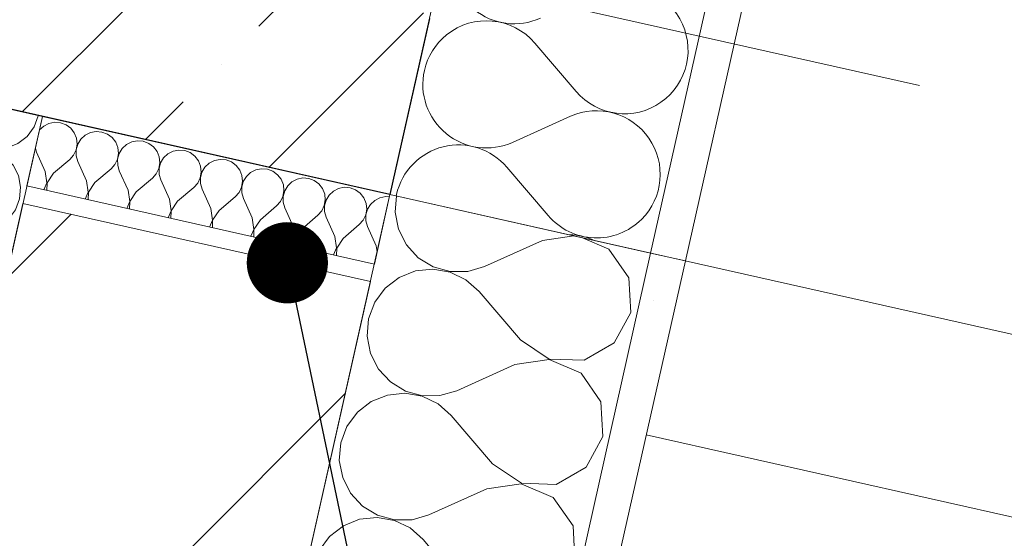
# Model space of a CAD drawing. Header units: millimetres. Extents: x -7213913 to -6930480, y 6129472 to 6353620.
# Tile 177 of 256: x -7184817 to -7184264, y 6173255 to 6173547. Entities that reach past the tile are written whole.
import ezdxf
from ezdxf.enums import TextEntityAlignment as Align

# ---------------------------------------------------------------- set-up
doc = ezdxf.new("R2010")
doc.units = ezdxf.units.MM
doc.header["$MEASUREMENT"] = 0
doc.linetypes.add('Штриховая', pattern=[564.444447, 282.222223, -282.222223])
doc.linetypes.add('Штрихпунктирная', pattern=[670.277762, 352.777767, -176.388884, 0, -141.111112])
for name, color, linetype, lineweight in [('0_Ном._пера__1', 7, 'Continuous', 0), ('АР-Стены_внешние_.АР_Ном._пера__1', 7, 'Continuous', 0), ('АР-Стены_внешние_.АР_Ном._пера__120', 7, 'Continuous', 0), ('АР-Стены_внутренние_пилоны.АР_Ном._пера__1', 7, 'Continuous', 30), ('АР-Чертеж-Оси_Осевые размеры.АР_Ном._пера__120', 7, 'Continuous', 0), ('АР-Чертеж-Размеры.АР_Ном._пера__1', 7, 'Continuous', 0)]:
    doc.layers.add(name, color=color, linetype=linetype, lineweight=lineweight)
doc.layers.add('АР-Стены_внешние_.АР', color=7, linetype='Continuous')
doc.layers.add('АР-Чертеж-Оси_Осевые размеры.АР', color=7, linetype='Continuous')
doc.styles.add('РЎР“Р•РќР•Р\xa0Р\x98Р\xa0_РЎРўР\x98Р›Р¬_5', font='GOTHIC.TTF')
doc.dimstyles.new('СГЕНЕРИР_СТИЛЬ__8', dxfattribs={"dimtxt": 0.18, "dimasz": 91.2, "dimexe": 0.18, "dimexo": 0.0625, "dimgap": 0, "dimtad": 0, "dimtih": 1, "dimtoh": 1, "dimdec": 4, "dimzin": 0, "dimdsep": 46, "dimcen": 0.09, "dimadec": 0, "dimazin": 0, "dimtfac": 1, "dimtdec": 4, "dimtmove": 0, "dimatfit": 3, "dimldrblk": 'ARROWHEAD_11', "dimfxl": 1, "dimtolj": 1, "dimtzin": 0, "dimarcsym": 0})
pattern_1 = [(45, (-6566190.34, 6563027.8), (-111.369318, 111.369318), [0, -105, 0, -157.5]), (110, (-6565840.34, 6563027.8), (148.001588, 53.868173), [0, -77, 0, -133])]

# ---------------------------------------------------------------- blocks, each defined once
blk = doc.blocks.new('*X537', base_point=(-6566190.34, 6562677.79))
at = {"layer": 'АР-Стены_внешние_.АР_Ном._пера__1', "color": 7, "linetype": 'Continuous', "lineweight": 0}
for p, q in [((-7184521.87, 6173485.87), (-7184540.01, 6173477.71)), ((-7184519.96, 6173436.61), (-7184543.14, 6173463.77))]:
    blk.add_line(p, q, dxfattribs=at)
for centre, start, end in [((-7184554.66, 6173510.29), 128.8468, 167.3417), ((-7184554.66, 6173510.29), 167.3417, 294.2116), ((-7184570.31, 6173440.59), 40.4718, 167.3417), ((-7184570.31, 6173440.59), 167.3417, 168.6022), ((-7184492.79, 6173459.79), 220.4718, 314.91), ((-7184508.44, 6173390.09), 65.3034, 89.3803)]:
    blk.add_arc(centre, 35.71, start, end, dxfattribs=at)
blk = doc.blocks.new('*X539', base_point=(-6566190.34, 6562677.79))
at = {"layer": 'АР-Стены_внешние_.АР_Ном._пера__1', "color": 7, "linetype": 'Continuous', "lineweight": 0}
for p, q in [((-7184504.31, 6173506.3), (-7184527.49, 6173533.47)), ((-7184507.44, 6173492.36), (-7184521.87, 6173485.87))]:
    blk.add_line(p, q, dxfattribs=at)
for centre, start, end in [((-7184539, 6173579.98), 167.3417, 294.2116), ((-7184477.14, 6173529.48), 220.4718, 114.2116), ((-7184554.66, 6173510.29), 40.4718, 128.8468), ((-7184492.79, 6173459.79), 314.9099, 114.2116)]:
    blk.add_arc(centre, 35.71, start, end, dxfattribs=at)
blk = doc.blocks.new('Стена_227_10', base_point=(-7184703.38, 6173597.79))
at = {"layer": 'АР-Стены_внешние_.АР', "linetype": 'Continuous', "lineweight": 0, "true_color": 0x000000}
h = blk.add_hatch(dxfattribs=at)
h.set_pattern_fill('ШТУКАТУРКА__ГИПС_01_000A', color=18, style=0, pattern_type=2)
h.set_pattern_definition(pattern_1)
h.paths.add_polyline_path([(-7183033.73, 6179776.91), (-7184459.85, 6173427.18), (-7184442.94, 6173411.18), (-7183014.22, 6179772.53)])
h = blk.add_hatch(dxfattribs=at)
h.set_pattern_fill('ЖЕЛЕЗОБЕТОН__PROJECT__000A', color=18, style=0, pattern_type=2)
h.set_pattern_definition([(45, (-6566190.34, 6562677.8), (-84.852814, 84.852814), []), (45, (-6566232.77, 6562720.22), (-84.852814, 84.852814), [90, -30, 0, -30])])
h.paths.add_polyline_path([(-7184852.74, 6173503.22), (-7184608.81, 6173448.43), (-7184586.64, 6173547.17), (-7184797.95, 6173747.14)])
h = blk.add_hatch(dxfattribs=at)
h.set_pattern_fill('ШТУКАТУРКА__ГИПС_01_000A', color=18, style=0, pattern_type=2)
h.set_pattern_definition(pattern_1)
h.paths.add_polyline_path([(-7184459.85, 6173427.18), (-7184462.46, 6173415.56), (-7184442.94, 6173411.18)])
at = {"layer": 'АР-Стены_внешние_.АР_Ном._пера__1', "color": 7, "linetype": 'Continuous', "lineweight": 0}
blk.add_line((-7184459.85, 6173427.18), (-7183066.6, 6179630.56), dxfattribs=at)
at = {"layer": 'АР-Стены_внешние_.АР_Ном._пера__1', "color": 7, "linetype": 'Continuous', "lineweight": 0, "flags": 128}
blk.add_lwpolyline([(-7184442.94, 6173411.18), (-7183009.84, 6179792.04)], dxfattribs=at)
at = {"layer": 'АР-Стены_внутренние_пилоны.АР_Ном._пера__1', "color": 7, "linetype": 'Continuous', "lineweight": 30}
blk.add_line((-7184586.64, 6173547.17), (-7184608.81, 6173448.43), dxfattribs=at)
at = {"layer": 'АР-Стены_внутренние_пилоны.АР_Ном._пера__1', "color": 7, "linetype": 'Continuous', "lineweight": 0}
blk.add_line((-7184459.85, 6173427.18), (-7184462.46, 6173415.56), dxfattribs=at)
at = {"layer": 'АР-Стены_внутренние_пилоны.АР_Ном._пера__1', "color": 7, "linetype": 'Continuous', "lineweight": 30, "flags": 128}
blk.add_lwpolyline([(-7184608.81, 6173448.43), (-7184852.74, 6173503.22)], dxfattribs=at)
at = {"layer": 'АР-Стены_внутренние_пилоны.АР_Ном._пера__1', "color": 7, "linetype": 'Continuous', "lineweight": 0, "flags": 128}
for points in [[(-7184462.46, 6173415.56), (-7184608.81, 6173448.43)], [(-7184442.94, 6173411.18), (-7184462.46, 6173415.56)]]:
    blk.add_lwpolyline(points, dxfattribs=at)
at = {"layer": 'АР-Стены_внешние_.АР', "color": 7, "lineweight": 0}
for name in ['*X539', '*X537']:
    blk.add_blockref(name, (-6566190.34, 6562677.79), dxfattribs=at)
blk = doc.blocks.new('Стена_386_10', base_point=(-7184891.6, 6173102))
at = {"layer": 'АР-Стены_внешние_.АР', "linetype": 'Continuous', "lineweight": 0, "true_color": 0x000000}
h = blk.add_hatch(dxfattribs=at)
h.set_pattern_fill('БЛОКИ_БЕТОННЫЕ_ЭФФЕКТИВН_28', color=18, style=0, pattern_type=2)
h.set_pattern_definition([(45, (-6566190.34, 6562677.8), (-127.279217, 127.279217), [])])
h.paths.add_polyline_path([(-7184674.55, 6173155.74), (-7184619.77, 6173399.65), (-7184814.91, 6173443.48), (-7184869.69, 6173199.57)])
at = {"layer": 'АР-Стены_внешние_.АР_Ном._пера__1', "color": 7, "linetype": 'Continuous', "lineweight": 15, "flags": 128}
for points in [[(-7184814.91, 6173443.48), (-7184869.69, 6173199.57)], [(-7184619.77, 6173399.65), (-7184814.91, 6173443.48)], [(-7184674.55, 6173155.74), (-7184619.77, 6173399.65)]]:
    blk.add_lwpolyline(points, dxfattribs=at)
blk = doc.blocks.new('*X803', base_point=(-6566190.34, 6562677.79))
at = {"layer": 'АР-Стены_внешние_.АР_Ном._пера__1', "color": 7, "linetype": 'Continuous', "lineweight": 0}
for p, q in [((-7184605.22, 6173447.63), (-7184605.97, 6173438.6)), ((-7184605.97, 6173438.6), (-7184604.07, 6173428.93)), ((-7184604.07, 6173428.93), (-7184599.6, 6173420.15)), ((-7184505.54, 6173425.24), (-7184523.09, 6173422.66)), ((-7184599.6, 6173420.15), (-7184592.89, 6173412.92)), ((-7184523.09, 6173422.66), (-7184555.66, 6173408.02)), ((-7184485.86, 6173417.76), (-7184500.63, 6173424.14)), ((-7184474.69, 6173401.75), (-7184485.86, 6173417.76)), ((-7184592.89, 6173412.92), (-7184584.47, 6173407.8)), ((-7184594.55, 6173405.56), (-7184603.69, 6173401.9)), ((-7184584.75, 6173406.59), (-7184594.55, 6173405.56)), ((-7184575.04, 6173404.9), (-7184584.75, 6173406.59)), ((-7184584.47, 6173407.8), (-7184574.98, 6173405.18)), ((-7184566.16, 6173400.62), (-7184575.04, 6173404.9)), ((-7184574.98, 6173405.18), (-7184565.12, 6173405.25)), ((-7184565.12, 6173405.25), (-7184555.66, 6173408.02)), ((-7184603.69, 6173401.9), (-7184611.49, 6173395.87)), ((-7184558.79, 6173394.08), (-7184566.16, 6173400.62)), ((-7184473.6, 6173382.26), (-7184474.69, 6173401.75)), ((-7184611.49, 6173395.87), (-7184617.34, 6173387.95)), ((-7184535.61, 6173366.91), (-7184558.79, 6173394.08)), ((-7184617.34, 6173387.95), (-7184620.81, 6173378.72)), ((-7184482.92, 6173365.11), (-7184473.6, 6173382.26)), ((-7184620.81, 6173378.72), (-7184621.62, 6173368.9)), ((-7184621.62, 6173368.9), (-7184619.72, 6173359.23)), ((-7184535.61, 6173366.91), (-7184519.37, 6173356.09)), ((-7184499.86, 6173355.42), (-7184482.92, 6173365.11)), ((-7184619.72, 6173359.23), (-7184615.25, 6173350.45)), ((-7184519.43, 6173355.81), (-7184538.74, 6173352.97)), ((-7184501.51, 6173348.07), (-7184519.43, 6173355.81)), ((-7184519.37, 6173356.09), (-7184499.86, 6173355.42)), ((-7184615.25, 6173350.45), (-7184608.55, 6173343.23)), ((-7184538.74, 6173352.97), (-7184571.32, 6173338.32)), ((-7184490.34, 6173332.06), (-7184501.51, 6173348.07)), ((-7184608.55, 6173343.23), (-7184600.13, 6173338.11)), ((-7184600.4, 6173336.9), (-7184610.2, 6173335.87)), ((-7184590.69, 6173335.21), (-7184600.4, 6173336.9)), ((-7184600.13, 6173338.11), (-7184590.63, 6173335.49)), ((-7184580.78, 6173335.56), (-7184571.32, 6173338.32)), ((-7184619.35, 6173332.21), (-7184627.14, 6173326.18)), ((-7184610.2, 6173335.87), (-7184619.35, 6173332.21)), ((-7184581.82, 6173330.93), (-7184590.69, 6173335.21)), ((-7184590.63, 6173335.49), (-7184580.78, 6173335.56)), ((-7184489.25, 6173312.57), (-7184490.34, 6173332.06)), ((-7184627.14, 6173326.18), (-7184633, 6173318.26)), ((-7184574.45, 6173324.39), (-7184581.82, 6173330.93)), ((-7184551.27, 6173297.22), (-7184574.45, 6173324.39)), ((-7184633, 6173318.26), (-7184636.46, 6173309.03)), ((-7184636.46, 6173309.03), (-7184637.27, 6173299.21)), ((-7184498.57, 6173295.42), (-7184489.25, 6173312.57)), ((-7184637.27, 6173299.21), (-7184635.37, 6173289.54)), ((-7184551.27, 6173297.22), (-7184535.02, 6173286.4)), ((-7184515.51, 6173285.73), (-7184498.57, 6173295.42)), ((-7184635.37, 6173289.54), (-7184630.9, 6173280.76)), ((-7184554.4, 6173283.28), (-7184586.97, 6173268.63)), ((-7184535.08, 6173286.11), (-7184554.4, 6173283.28)), ((-7184517.17, 6173278.37), (-7184535.08, 6173286.11)), ((-7184535.02, 6173286.4), (-7184515.51, 6173285.73)), ((-7184630.9, 6173280.76), (-7184624.2, 6173273.54)), ((-7184505.99, 6173262.37), (-7184517.17, 6173278.37)), ((-7184624.2, 6173273.54), (-7184615.78, 6173268.42)), ((-7184625.85, 6173266.18), (-7184635, 6173262.51)), ((-7184616.05, 6173267.21), (-7184625.85, 6173266.18)), ((-7184606.34, 6173265.51), (-7184616.05, 6173267.21)), ((-7184615.78, 6173268.42), (-7184606.28, 6173265.8)), ((-7184597.47, 6173261.24), (-7184606.34, 6173265.51)), ((-7184606.28, 6173265.8), (-7184596.43, 6173265.87)), ((-7184596.43, 6173265.87), (-7184586.97, 6173268.63)), ((-7184635, 6173262.51), (-7184642.8, 6173256.49)), ((-7184590.1, 6173254.69), (-7184597.47, 6173261.24)), ((-7184504.9, 6173242.88), (-7184505.99, 6173262.37)), ((-7184642.8, 6173256.49), (-7184648.65, 6173248.56)), ((-7184566.92, 6173227.52), (-7184590.1, 6173254.69)), ((-7184648.65, 6173248.56), (-7184652.11, 6173239.34)), ((-7184514.22, 6173225.73), (-7184504.9, 6173242.88)), ((-7184652.11, 6173239.34), (-7184652.93, 6173229.52)), ((-7184652.93, 6173229.52), (-7184651.02, 6173219.85)), ((-7184566.92, 6173227.52), (-7184550.67, 6173216.7)), ((-7184531.17, 6173216.04), (-7184514.22, 6173225.73)), ((-7184651.02, 6173219.85), (-7184646.55, 6173211.07)), ((-7184550.74, 6173216.42), (-7184570.05, 6173213.59)), ((-7184532.82, 6173208.68), (-7184550.74, 6173216.42)), ((-7184550.67, 6173216.7), (-7184531.17, 6173216.04)), ((-7184646.55, 6173211.07), (-7184639.85, 6173203.84)), ((-7184570.05, 6173213.59), (-7184602.62, 6173198.94)), ((-7184639.85, 6173203.84), (-7184631.43, 6173198.73)), ((-7184521.65, 6173192.68), (-7184532.82, 6173208.68)), ((-7184631.43, 6173198.73), (-7184621.93, 6173196.1)), ((-7184612.08, 6173196.18), (-7184602.62, 6173198.94)), ((-7184650.65, 6173192.82), (-7184658.45, 6173186.8)), ((-7184641.5, 6173196.49), (-7184650.65, 6173192.82)), ((-7184631.7, 6173197.51), (-7184641.5, 6173196.49)), ((-7184622, 6173195.82), (-7184631.7, 6173197.51)), ((-7184613.12, 6173191.54), (-7184622, 6173195.82)), ((-7184621.93, 6173196.1), (-7184612.08, 6173196.18)), ((-7184605.75, 6173185), (-7184613.12, 6173191.54)), ((-7184520.56, 6173173.19), (-7184521.65, 6173192.68)), ((-7184658.45, 6173186.8), (-7184664.3, 6173178.87)), ((-7184582.57, 6173157.83), (-7184605.75, 6173185)), ((-7184664.3, 6173178.87), (-7184667.77, 6173169.65)), ((-7184529.87, 6173156.04), (-7184520.56, 6173173.19)), ((-7184667.77, 6173169.65), (-7184668.58, 6173159.83)), ((-7184668.58, 6173159.83), (-7184667.46, 6173154.15)), ((-7184582.57, 6173157.83), (-7184566.33, 6173147.01)), ((-7184546.82, 6173146.35), (-7184529.87, 6173156.04)), ((-7184585.7, 6173143.89), (-7184597.72, 6173138.49)), ((-7184566.39, 6173146.73), (-7184585.7, 6173143.89)), ((-7184548.47, 6173138.99), (-7184566.39, 6173146.73)), ((-7184566.33, 6173147.01), (-7184546.82, 6173146.35)), ((-7184538.9, 6173125.28), (-7184548.47, 6173138.99))]:
    blk.add_line(p, q, dxfattribs=at)
blk = doc.blocks.new('Стена_387_10', base_point=(-7184601.37, 6173139.31))
at = {"layer": 'АР-Стены_внешние_.АР', "linetype": 'Continuous', "lineweight": 0, "true_color": 0x000000}
h = blk.add_hatch(dxfattribs=at)
h.set_pattern_fill('ШТУКАТУРКА__ГИПС_01_000A', color=18, style=0, pattern_type=2)
h.set_pattern_definition(pattern_1)
h.paths.add_polyline_path([(-7184508.68, 6173118.49), (-7184442.94, 6173411.18), (-7184462.46, 6173415.57), (-7184528.2, 6173122.87)])
at = {"layer": 'АР-Стены_внешние_.АР_Ном._пера__1', "color": 7, "linetype": 'Continuous', "lineweight": 0}
blk.add_line((-7184528.2, 6173122.87), (-7184462.46, 6173415.57), dxfattribs=at)
at = {"layer": 'АР-Стены_внешние_.АР_Ном._пера__1', "color": 7, "linetype": 'Continuous', "lineweight": 0, "flags": 128}
for points in [[(-7184608.81, 6173448.44), (-7184674.55, 6173155.74)], [(-7184462.46, 6173415.57), (-7184608.81, 6173448.44)], [(-7184442.94, 6173411.18), (-7184462.46, 6173415.57)], [(-7184508.68, 6173118.49), (-7184442.94, 6173411.18)], [(-7184528.2, 6173122.87), (-7184674.55, 6173155.74)], [(-7184508.68, 6173118.49), (-7184528.2, 6173122.87)]]:
    blk.add_lwpolyline(points, dxfattribs=at)
at = {"layer": 'АР-Стены_внешние_.АР', "color": 7, "lineweight": 0}
blk.add_blockref('*X803', (-6566190.34, 6562677.79), dxfattribs=at)
blk = doc.blocks.new('*X811', base_point=(-6566190.34, 6562677.79))
at = {"layer": 'АР-Стены_внешние_.АР_Ном._пера__1', "color": 7, "linetype": 'Continuous', "lineweight": 0}
for p, q in [((-7184803.22, 6173486.9), (-7184805.62, 6173484.67)), ((-7184800.29, 6173488.39), (-7184803.22, 6173486.9)), ((-7184797.07, 6173489.02), (-7184800.29, 6173488.39)), ((-7184793.79, 6173488.75), (-7184797.07, 6173489.02)), ((-7184790.72, 6173487.6), (-7184793.79, 6173488.75)), ((-7184788.08, 6173485.65), (-7184790.72, 6173487.6)), ((-7184805.62, 6173484.67), (-7184805.68, 6173484.58)), ((-7184786.07, 6173483.05), (-7184788.08, 6173485.65)), ((-7184784.84, 6173480), (-7184786.07, 6173483.05)), ((-7184779.98, 6173481.68), (-7184782.39, 6173479.45)), ((-7184777.06, 6173483.17), (-7184779.98, 6173481.68)), ((-7184773.83, 6173483.81), (-7184777.06, 6173483.17)), ((-7184770.56, 6173483.54), (-7184773.83, 6173483.81)), ((-7184767.49, 6173482.38), (-7184770.56, 6173483.54)), ((-7184764.84, 6173480.43), (-7184767.49, 6173482.38)), ((-7184762.84, 6173477.83), (-7184764.84, 6173480.43)), ((-7184785.07, 6173473.5), (-7184784.5, 6173476.73)), ((-7184784.1, 6173476.64), (-7184784.97, 6173473.48)), ((-7184784.5, 6173476.73), (-7184784.84, 6173480)), ((-7184782.39, 6173479.45), (-7184784.1, 6173476.64)), ((-7184761.61, 6173474.78), (-7184762.84, 6173477.83)), ((-7184761.27, 6173471.52), (-7184761.61, 6173474.78)), ((-7184756.75, 6173476.47), (-7184759.16, 6173474.23)), ((-7184753.83, 6173477.96), (-7184756.75, 6173476.47)), ((-7184750.6, 6173478.59), (-7184753.83, 6173477.96)), ((-7184747.33, 6173478.32), (-7184750.6, 6173478.59)), ((-7184744.26, 6173477.17), (-7184747.33, 6173478.32)), ((-7184741.61, 6173475.21), (-7184744.26, 6173477.17)), ((-7184739.6, 6173472.62), (-7184741.61, 6173475.21)), ((-7184807.93, 6173474.55), (-7184807.26, 6173472.26)), ((-7184802.38, 6173461.4), (-7184807.26, 6173472.26)), ((-7184788.67, 6173468.08), (-7184786.49, 6173470.54)), ((-7184786.49, 6173470.54), (-7184785.07, 6173473.5)), ((-7184784.97, 6173473.48), (-7184784.95, 6173470.19)), ((-7184784.95, 6173470.19), (-7184784.03, 6173467.04)), ((-7184761.84, 6173468.28), (-7184761.27, 6173471.52)), ((-7184760.87, 6173471.43), (-7184761.74, 6173468.26)), ((-7184759.16, 6173474.23), (-7184760.87, 6173471.43)), ((-7184738.38, 6173469.57), (-7184739.6, 6173472.62)), ((-7184738.04, 6173466.3), (-7184738.38, 6173469.57)), ((-7184733.52, 6173471.25), (-7184735.93, 6173469.02)), ((-7184730.6, 6173472.74), (-7184733.52, 6173471.25)), ((-7184727.37, 6173473.37), (-7184730.6, 6173472.74)), ((-7184724.1, 6173473.1), (-7184727.37, 6173473.37)), ((-7184721.02, 6173471.95), (-7184724.1, 6173473.1)), ((-7184718.38, 6173470), (-7184721.02, 6173471.95)), ((-7184716.37, 6173467.4), (-7184718.38, 6173470)), ((-7184797.73, 6173460.35), (-7184788.67, 6173468.08)), ((-7184779.14, 6173456.18), (-7184784.03, 6173467.04)), ((-7184765.44, 6173462.87), (-7184763.26, 6173465.32)), ((-7184763.26, 6173465.32), (-7184761.84, 6173468.28)), ((-7184761.74, 6173468.26), (-7184761.72, 6173464.97)), ((-7184761.72, 6173464.97), (-7184760.8, 6173461.82)), ((-7184738.6, 6173463.06), (-7184738.04, 6173466.3)), ((-7184737.64, 6173466.21), (-7184738.51, 6173463.04)), ((-7184735.93, 6173469.02), (-7184737.64, 6173466.21)), ((-7184715.15, 6173464.35), (-7184716.37, 6173467.4)), ((-7184714.81, 6173461.08), (-7184715.15, 6173464.35)), ((-7184712.7, 6173463.8), (-7184714.41, 6173460.99)), ((-7184710.29, 6173466.03), (-7184712.7, 6173463.8)), ((-7184707.36, 6173467.52), (-7184710.29, 6173466.03)), ((-7184704.14, 6173468.16), (-7184707.36, 6173467.52)), ((-7184700.87, 6173467.89), (-7184704.14, 6173468.16)), ((-7184697.79, 6173466.73), (-7184700.87, 6173467.89)), ((-7184695.15, 6173464.78), (-7184697.79, 6173466.73)), ((-7184693.14, 6173462.18), (-7184695.15, 6173464.78)), ((-7184801.43, 6173454.96), (-7184802.38, 6173461.4)), ((-7184797.73, 6173460.35), (-7184801.34, 6173454.94)), ((-7184774.5, 6173455.14), (-7184765.44, 6173462.87)), ((-7184755.91, 6173450.96), (-7184760.8, 6173461.82)), ((-7184742.21, 6173457.65), (-7184740.03, 6173460.11)), ((-7184740.03, 6173460.11), (-7184738.6, 6173463.06)), ((-7184738.51, 6173463.04), (-7184738.49, 6173459.76)), ((-7184738.49, 6173459.76), (-7184737.56, 6173456.61)), ((-7184715.37, 6173457.85), (-7184714.81, 6173461.08)), ((-7184714.41, 6173460.99), (-7184715.28, 6173457.83)), ((-7184691.92, 6173459.13), (-7184693.14, 6173462.18)), ((-7184691.58, 6173455.87), (-7184691.92, 6173459.13)), ((-7184689.47, 6173458.58), (-7184691.17, 6173455.78)), ((-7184687.06, 6173460.82), (-7184689.47, 6173458.58)), ((-7184684.13, 6173462.31), (-7184687.06, 6173460.82)), ((-7184680.91, 6173462.94), (-7184684.13, 6173462.31)), ((-7184677.64, 6173462.67), (-7184680.91, 6173462.94)), ((-7184674.56, 6173461.52), (-7184677.64, 6173462.67)), ((-7184671.92, 6173459.56), (-7184674.56, 6173461.52)), ((-7184669.91, 6173456.97), (-7184671.92, 6173459.56)), ((-7184803.11, 6173451.07), (-7184801.43, 6173454.96)), ((-7184801.34, 6173454.94), (-7184801.48, 6173450.7)), ((-7184778.2, 6173449.74), (-7184779.14, 6173456.18)), ((-7184774.5, 6173455.14), (-7184778.1, 6173449.72)), ((-7184751.27, 6173449.92), (-7184742.21, 6173457.65)), ((-7184732.68, 6173445.75), (-7184737.56, 6173456.61)), ((-7184718.98, 6173452.43), (-7184716.8, 6173454.89)), ((-7184716.8, 6173454.89), (-7184715.37, 6173457.85)), ((-7184715.28, 6173457.83), (-7184715.25, 6173454.54)), ((-7184715.25, 6173454.54), (-7184714.33, 6173451.39)), ((-7184693.57, 6173449.67), (-7184692.14, 6173452.63)), ((-7184692.14, 6173452.63), (-7184691.58, 6173455.87)), ((-7184691.17, 6173455.78), (-7184692.05, 6173452.61)), ((-7184692.05, 6173452.61), (-7184692.02, 6173449.33)), ((-7184668.69, 6173453.92), (-7184669.91, 6173456.97)), ((-7184668.35, 6173450.65), (-7184668.69, 6173453.92)), ((-7184666.24, 6173453.37), (-7184667.94, 6173450.56)), ((-7184663.83, 6173455.6), (-7184666.24, 6173453.37)), ((-7184660.9, 6173457.09), (-7184663.83, 6173455.6)), ((-7184657.68, 6173457.72), (-7184660.9, 6173457.09)), ((-7184654.41, 6173457.45), (-7184657.68, 6173457.72)), ((-7184651.33, 6173456.3), (-7184654.41, 6173457.45)), ((-7184648.69, 6173454.35), (-7184651.33, 6173456.3)), ((-7184646.68, 6173451.75), (-7184648.69, 6173454.35)), ((-7184779.88, 6173445.85), (-7184778.2, 6173449.74)), ((-7184778.1, 6173449.72), (-7184778.25, 6173445.49)), ((-7184754.97, 6173444.53), (-7184755.91, 6173450.96)), ((-7184751.27, 6173449.92), (-7184754.87, 6173444.51)), ((-7184728.04, 6173444.7), (-7184718.98, 6173452.43)), ((-7184709.45, 6173440.53), (-7184714.33, 6173451.39)), ((-7184704.8, 6173439.49), (-7184695.75, 6173447.22)), ((-7184695.75, 6173447.22), (-7184693.57, 6173449.67)), ((-7184692.02, 6173449.33), (-7184691.1, 6173446.17)), ((-7184670.34, 6173444.46), (-7184668.91, 6173447.41)), ((-7184668.91, 6173447.41), (-7184668.35, 6173450.65)), ((-7184667.94, 6173450.56), (-7184668.82, 6173447.39)), ((-7184668.82, 6173447.39), (-7184668.79, 6173444.11)), ((-7184645.46, 6173448.7), (-7184646.68, 6173451.75)), ((-7184645.12, 6173445.43), (-7184645.46, 6173448.7)), ((-7184643.01, 6173448.15), (-7184644.71, 6173445.34)), ((-7184640.6, 6173450.38), (-7184643.01, 6173448.15)), ((-7184637.67, 6173451.87), (-7184640.6, 6173450.38)), ((-7184634.45, 6173452.51), (-7184637.67, 6173451.87)), ((-7184631.18, 6173452.24), (-7184634.45, 6173452.51)), ((-7184628.1, 6173451.08), (-7184631.18, 6173452.24)), ((-7184625.46, 6173449.13), (-7184628.1, 6173451.08)), ((-7184623.45, 6173446.53), (-7184625.46, 6173449.13)), ((-7184611.22, 6173447.29), (-7184614.44, 6173446.66)), ((-7184609.11, 6173447.12), (-7184611.22, 6173447.29)), ((-7184756.65, 6173440.64), (-7184754.97, 6173444.53)), ((-7184754.87, 6173444.51), (-7184755.02, 6173440.27)), ((-7184731.74, 6173439.31), (-7184732.68, 6173445.75)), ((-7184728.04, 6173444.7), (-7184731.64, 6173439.29)), ((-7184686.22, 6173435.32), (-7184691.1, 6173446.17)), ((-7184681.57, 6173434.27), (-7184672.52, 6173442)), ((-7184672.52, 6173442), (-7184670.34, 6173444.46)), ((-7184668.79, 6173444.11), (-7184667.87, 6173440.96)), ((-7184647.11, 6173439.24), (-7184645.68, 6173442.2)), ((-7184645.68, 6173442.2), (-7184645.12, 6173445.43)), ((-7184644.71, 6173445.34), (-7184645.59, 6173442.18)), ((-7184645.59, 6173442.18), (-7184645.56, 6173438.89)), ((-7184622.23, 6173443.48), (-7184623.45, 6173446.53)), ((-7184621.89, 6173440.22), (-7184622.23, 6173443.48)), ((-7184619.78, 6173442.93), (-7184621.48, 6173440.13)), ((-7184617.37, 6173445.17), (-7184619.78, 6173442.93)), ((-7184614.44, 6173446.66), (-7184617.37, 6173445.17)), ((-7184733.42, 6173435.42), (-7184731.74, 6173439.31)), ((-7184731.64, 6173439.29), (-7184731.79, 6173435.05)), ((-7184708.51, 6173434.09), (-7184709.45, 6173440.53)), ((-7184704.8, 6173439.49), (-7184708.41, 6173434.07)), ((-7184662.99, 6173430.1), (-7184667.87, 6173440.96)), ((-7184658.34, 6173429.06), (-7184649.29, 6173436.78)), ((-7184649.29, 6173436.78), (-7184647.11, 6173439.24)), ((-7184645.56, 6173438.89), (-7184644.64, 6173435.74)), ((-7184623.88, 6173434.02), (-7184622.45, 6173436.98)), ((-7184622.45, 6173436.98), (-7184621.89, 6173440.22)), ((-7184621.48, 6173440.13), (-7184622.36, 6173436.96)), ((-7184622.36, 6173436.96), (-7184622.33, 6173433.68)), ((-7184710.19, 6173430.2), (-7184708.51, 6173434.09)), ((-7184708.41, 6173434.07), (-7184708.56, 6173429.84)), ((-7184685.27, 6173428.88), (-7184686.22, 6173435.32)), ((-7184681.57, 6173434.27), (-7184685.18, 6173428.86)), ((-7184639.76, 6173424.88), (-7184644.64, 6173435.74)), ((-7184635.11, 6173423.84), (-7184626.06, 6173431.57)), ((-7184626.06, 6173431.57), (-7184623.88, 6173434.02)), ((-7184622.33, 6173433.68), (-7184621.41, 6173430.52)), ((-7184616.53, 6173419.67), (-7184621.41, 6173430.52)), ((-7184686.96, 6173424.99), (-7184685.27, 6173428.88)), ((-7184685.18, 6173428.86), (-7184685.32, 6173424.62)), ((-7184662.04, 6173423.66), (-7184662.99, 6173430.1)), ((-7184658.34, 6173429.06), (-7184661.95, 6173423.64)), ((-7184663.72, 6173419.77), (-7184662.04, 6173423.66)), ((-7184661.95, 6173423.64), (-7184662.09, 6173419.4)), ((-7184638.81, 6173418.44), (-7184639.76, 6173424.88)), ((-7184635.11, 6173423.84), (-7184638.72, 6173418.42)), ((-7184616.03, 6173416.29), (-7184616.53, 6173419.67)), ((-7184640.49, 6173414.55), (-7184638.81, 6173418.44)), ((-7184638.72, 6173418.42), (-7184638.86, 6173414.19))]:
    blk.add_line(p, q, dxfattribs=at)
blk = doc.blocks.new('Штриховка_4_10', base_point=(-6566190.34, 6562677.79))
at = {"layer": 'АР-Стены_внешние_.АР_Ном._пера__1', "color": 7, "linetype": 'Continuous', "lineweight": 0, "flags": 128}
blk.add_lwpolyline([(-7184608.81, 6173448.44), (-7184803.95, 6173492.25), (-7184812.72, 6173453.23), (-7184617.58, 6173409.41)], close=True, dxfattribs=at)
at = {"layer": 'АР-Стены_внешние_.АР_Ном._пера__1', "color": 7, "linetype": 'Continuous', "lineweight": 0}
blk.add_blockref('*X811', (-6566190.34, 6562677.79), dxfattribs=at)
blk = doc.blocks.new('*X831', base_point=(-6566190.34, 6562677.79))
at = {"layer": '0_Ном._пера__1', "color": 7, "linetype": 'Continuous', "lineweight": 0}
for p, q in [((-7184886.96, 6173508.07), (-7184898.26, 6173501.61)), ((-7184873.96, 6173507.63), (-7184886.96, 6173508.07)), ((-7184874.68, 6173508.15), (-7184873.92, 6173507.82)), ((-7184873.92, 6173507.82), (-7184873.49, 6173507.88)), ((-7184863.13, 6173500.41), (-7184873.96, 6173507.63)), ((-7184898.26, 6173501.61), (-7184904.47, 6173490.18)), ((-7184863.13, 6173500.41), (-7184847.67, 6173482.3)), ((-7184808.64, 6173486.39), (-7184806.33, 6173492.54)), ((-7184806.33, 6173492.54), (-7184806.31, 6173492.79)), ((-7184904.47, 6173490.18), (-7184903.74, 6173477.19)), ((-7184812.54, 6173481.1), (-7184808.64, 6173486.39)), ((-7184847.67, 6173482.3), (-7184842.76, 6173477.94)), ((-7184817.74, 6173477.09), (-7184812.54, 6173481.1)), ((-7184903.74, 6173477.19), (-7184896.3, 6173466.52)), ((-7184843.45, 6173474.85), (-7184849.76, 6173473.01)), ((-7184836.89, 6173474.9), (-7184843.45, 6173474.85)), ((-7184842.76, 6173477.94), (-7184836.84, 6173475.09)), ((-7184830.55, 6173473.15), (-7184836.89, 6173474.9)), ((-7184836.84, 6173475.09), (-7184830.37, 6173473.96)), ((-7184823.84, 6173474.64), (-7184817.74, 6173477.09)), ((-7184871.48, 6173463.25), (-7184849.76, 6173473.01)), ((-7184824.94, 6173469.74), (-7184830.55, 6173473.15)), ((-7184830.37, 6173473.96), (-7184823.84, 6173474.64)), ((-7184820.47, 6173464.92), (-7184824.94, 6173469.74)), ((-7184896.3, 6173466.52), (-7184884.35, 6173461.35)), ((-7184817.49, 6173459.07), (-7184820.47, 6173464.92)), ((-7184897.4, 6173461.61), (-7184908.69, 6173455.15)), ((-7184884.39, 6173461.17), (-7184897.4, 6173461.61)), ((-7184873.56, 6173453.95), (-7184884.39, 6173461.17)), ((-7184884.35, 6173461.35), (-7184871.48, 6173463.25)), ((-7184816.22, 6173452.62), (-7184817.49, 6173459.07)), ((-7184908.69, 6173455.15), (-7184914.91, 6173443.72)), ((-7184873.56, 6173453.95), (-7184858.11, 6173435.84)), ((-7184816.77, 6173446.08), (-7184816.22, 6173452.62)), ((-7184914.91, 6173443.72), (-7184914.18, 6173430.72)), ((-7184819.07, 6173439.93), (-7184816.77, 6173446.08)), ((-7184822.98, 6173434.64), (-7184819.07, 6173439.93)), ((-7184914.18, 6173430.72), (-7184906.73, 6173420.05)), ((-7184858.11, 6173435.84), (-7184853.2, 6173431.48)), ((-7184853.2, 6173431.48), (-7184847.28, 6173428.63)), ((-7184834.27, 6173428.18), (-7184828.18, 6173430.63)), ((-7184828.18, 6173430.63), (-7184822.98, 6173434.64)), ((-7184881.91, 6173416.78), (-7184860.2, 6173426.55)), ((-7184853.89, 6173428.39), (-7184860.2, 6173426.55)), ((-7184847.32, 6173428.44), (-7184853.89, 6173428.39)), ((-7184840.99, 6173426.69), (-7184847.32, 6173428.44)), ((-7184847.28, 6173428.63), (-7184840.81, 6173427.5)), ((-7184835.37, 6173423.28), (-7184840.99, 6173426.69)), ((-7184840.81, 6173427.5), (-7184834.27, 6173428.18)), ((-7184906.73, 6173420.05), (-7184894.79, 6173414.89)), ((-7184830.91, 6173418.46), (-7184835.37, 6173423.28)), ((-7184907.83, 6173415.15), (-7184919.13, 6173408.69)), ((-7184894.83, 6173414.71), (-7184907.83, 6173415.15)), ((-7184884, 6173407.49), (-7184894.83, 6173414.71)), ((-7184894.79, 6173414.89), (-7184881.91, 6173416.78)), ((-7184827.93, 6173412.61), (-7184830.91, 6173418.46)), ((-7184919.13, 6173408.69), (-7184925.34, 6173397.25)), ((-7184826.66, 6173406.16), (-7184827.93, 6173412.61)), ((-7184884, 6173407.49), (-7184868.54, 6173389.38)), ((-7184827.2, 6173399.62), (-7184826.66, 6173406.16)), ((-7184829.51, 6173393.47), (-7184827.2, 6173399.62)), ((-7184925.34, 6173397.25), (-7184924.61, 6173384.26)), ((-7184833.41, 6173388.18), (-7184829.51, 6173393.47)), ((-7184868.54, 6173389.38), (-7184863.63, 6173385.02)), ((-7184838.61, 6173384.16), (-7184833.41, 6173388.18)), ((-7184924.61, 6173384.26), (-7184917.17, 6173373.59)), ((-7184864.32, 6173381.93), (-7184870.63, 6173380.09)), ((-7184857.76, 6173381.98), (-7184864.32, 6173381.93)), ((-7184863.63, 6173385.02), (-7184857.71, 6173382.16)), ((-7184851.42, 6173380.23), (-7184857.76, 6173381.98)), ((-7184857.71, 6173382.16), (-7184851.24, 6173381.04)), ((-7184851.24, 6173381.04), (-7184844.71, 6173381.72)), ((-7184844.71, 6173381.72), (-7184838.61, 6173384.16)), ((-7184892.35, 6173370.32), (-7184870.63, 6173380.09)), ((-7184845.81, 6173376.82), (-7184851.42, 6173380.23)), ((-7184841.34, 6173372), (-7184845.81, 6173376.82)), ((-7184917.17, 6173373.59), (-7184905.22, 6173368.43)), ((-7184905.22, 6173368.43), (-7184892.35, 6173370.32)), ((-7184838.36, 6173366.15), (-7184841.34, 6173372)), ((-7184918.27, 6173368.69), (-7184929.56, 6173362.23)), ((-7184905.26, 6173368.24), (-7184918.27, 6173368.69)), ((-7184894.43, 6173361.03), (-7184905.26, 6173368.24)), ((-7184837.09, 6173359.7), (-7184838.36, 6173366.15)), ((-7184929.56, 6173362.23), (-7184935.78, 6173350.79)), ((-7184894.43, 6173361.03), (-7184878.98, 6173342.92)), ((-7184837.63, 6173353.15), (-7184837.09, 6173359.7)), ((-7184839.94, 6173347), (-7184837.63, 6173353.15)), ((-7184935.78, 6173350.79), (-7184935.05, 6173337.8)), ((-7184878.98, 6173342.92), (-7184874.07, 6173338.56)), ((-7184843.85, 6173341.72), (-7184839.94, 6173347)), ((-7184935.05, 6173337.8), (-7184927.6, 6173327.13)), ((-7184874.07, 6173338.56), (-7184868.15, 6173335.7)), ((-7184855.14, 6173335.26), (-7184849.05, 6173337.7)), ((-7184849.05, 6173337.7), (-7184843.85, 6173341.72)), ((-7184902.78, 6173323.86), (-7184881.07, 6173333.62)), ((-7184874.76, 6173335.47), (-7184881.07, 6173333.62)), ((-7184868.19, 6173335.52), (-7184874.76, 6173335.47)), ((-7184861.86, 6173333.77), (-7184868.19, 6173335.52)), ((-7184868.15, 6173335.7), (-7184861.68, 6173334.58)), ((-7184856.24, 6173330.35), (-7184861.86, 6173333.77)), ((-7184861.68, 6173334.58), (-7184855.14, 6173335.26)), ((-7184927.6, 6173327.13), (-7184915.65, 6173321.97)), ((-7184851.78, 6173325.54), (-7184856.24, 6173330.35)), ((-7184848.8, 6173319.68), (-7184851.78, 6173325.54)), ((-7184928.7, 6173322.23), (-7184937.38, 6173317.26)), ((-7184915.7, 6173321.78), (-7184928.7, 6173322.23)), ((-7184904.87, 6173314.57), (-7184915.7, 6173321.78)), ((-7184915.65, 6173321.97), (-7184902.78, 6173323.86)), ((-7184904.87, 6173314.57), (-7184900, 6173308.87)), ((-7184847.53, 6173313.24), (-7184848.8, 6173319.68)), ((-7184848.07, 6173306.69), (-7184847.53, 6173313.24)), ((-7184850.38, 6173300.54), (-7184848.07, 6173306.69)), ((-7184852.17, 6173298.12), (-7184850.38, 6173300.54))]:
    blk.add_line(p, q, dxfattribs=at)
blk = doc.blocks.new('Стена_393_10', base_point=(-7184901.52, 6173514.17))
at = {"layer": '0_Ном._пера__1', "color": 7, "linetype": 'Continuous', "lineweight": 0, "flags": 128}
for points in [[(-7184901.52, 6173514.17), (-7184945.34, 6173319.05)], [(-7184901.52, 6173514.17), (-7184803.95, 6173492.26)], [(-7184847.78, 6173297.14), (-7184803.95, 6173492.26)]]:
    blk.add_lwpolyline(points, dxfattribs=at)
at = {"color": 7, "lineweight": 0}
blk.add_blockref('*X831', (-6566190.34, 6562677.79), dxfattribs=at)
blk = doc.blocks.new('ARROWHEAD_11')
at = {"color": 0, "linetype": 'Continuous', "lineweight": 0}
blk.add_line((0, 0), (-1, 0), dxfattribs=at)
at = {"color": 0, "linetype": 'Continuous', "lineweight": 0, "const_width": 0.25, "flags": 128}
blk.add_lwpolyline([(-0.125, 0, 1), (0.125, 0, 1)], format="xyb", close=True, dxfattribs=at)
blk = doc.blocks.new('Стандартный Маркер Сетки[188]_10', base_point=(-7209178.45, 6179094.59))
at = {"layer": 'АР-Чертеж-Оси_Осевые размеры.АР_Ном._пера__120', "color": 7, "linetype": 'Штрихпунктирная', "lineweight": 0}
blk.add_line((-7208202.75, 6178875.45), (-7184083.84, 6173458.47), dxfattribs=at)
at = {"layer": 'АР-Чертеж-Оси_Осевые размеры.АР_Ном._пера__120', "color": 7, "lineweight": 0, "style": 'РЎР“Р•РќР•Р\xa0Р\x98Р\xa0_РЎРўР\x98Р›Р¬_5'}
blk.add_attdef('AC_MarkerText_1', text='', height=350, rotation=347.3417, dxfattribs=at).set_placement((-7209596.37, 6179385.23), align=Align.TOP_CENTER)
blk = doc.blocks.new('Стандартный Маркер Сетки[212]_10', base_point=(-7209178.45, 6179094.59))
at = {"layer": 'АР-Чертеж-Оси_Осевые размеры.АР_Ном._пера__120', "color": 7, "linetype": 'Штрихпунктирная', "lineweight": 0}
blk.add_line((-7208202.75, 6178875.45), (-7184083.84, 6173458.47), dxfattribs=at)
at = {"layer": 'АР-Чертеж-Оси_Осевые размеры.АР_Ном._пера__120', "color": 7, "lineweight": 0, "style": 'РЎР“Р•РќР•Р\xa0Р\x98Р\xa0_РЎРўР\x98Р›Р¬_5'}
blk.add_attdef('AC_MarkerText_1', text='', height=350, rotation=347.3417, dxfattribs=at).set_placement((-7209596.37, 6179385.23), align=Align.TOP_CENTER)

msp = doc.modelspace()

# ---------------------------------------------------------------- linework, layer by layer
at = {"layer": 'АР-Стены_внешние_.АР_Ном._пера__120', "color": 7, "linetype": 'Continuous', "lineweight": 0, "flags": 128}
msp.add_lwpolyline([(-7183676.38, 6173495.24), (-7184554.03, 6173692.36), (-7184608.81, 6173448.43), (-7183760.58, 6173257.93)], dxfattribs=at)
at = {"layer": 'АР-Стены_внешние_.АР_Ном._пера__120', "color": 7, "linetype": 'Штриховая', "lineweight": 0, "flags": 128}
msp.add_lwpolyline([(-7184464.86, 6173313.61), (-7183794.27, 6173163)], dxfattribs=at)

# ---------------------------------------------------------------- block references
at = {"color": 7, "lineweight": 0}
msp.add_blockref('Стена_393_10', (-7184901.52, 6173514.17), dxfattribs=at)
at = {"layer": 'АР-Стены_внешние_.АР', "color": 7, "lineweight": 0}
for name, p in [('Стена_227_10', (-7184703.38, 6173597.79)), ('Стена_387_10', (-7184601.37, 6173139.31)), ('Стена_386_10', (-7184891.6, 6173102))]:
    msp.add_blockref(name, p, dxfattribs=at)
at = {"layer": 'АР-Стены_внешние_.АР_Ном._пера__1', "color": 7, "linetype": 'Continuous', "lineweight": 0}
msp.add_blockref('Штриховка_4_10', (-6566190.34, 6562677.79), dxfattribs=at)
at = {"layer": 'АР-Чертеж-Оси_Осевые размеры.АР', "color": 8, "linetype": 'Continuous', "lineweight": 15}
for name in ['Стандартный Маркер Сетки[188]_10', 'Стандартный Маркер Сетки[212]_10']:
    msp.add_blockref(name, (-7209178.45, 6179094.59), dxfattribs=at)

# ---------------------------------------------------------------- leaders
at = {"layer": 'АР-Чертеж-Размеры.АР_Ном._пера__1', "color": 7, "linetype": 'Continuous', "lineweight": 0, "annotation_type": 0, "has_hookline": 1, "hookline_direction": 0, "text_width": 5574.86, "horizontal_direction": (0.975694, -0.219136, 0)}
msp.add_leader([(-7184666.44, 6173410.13), (-7184497.35, 6172605.25), (-7183050.5, 6172221.73)], dimstyle='СГЕНЕРИР_СТИЛЬ__8', dxfattribs=at)

doc.saveas('drawing.dxf')
